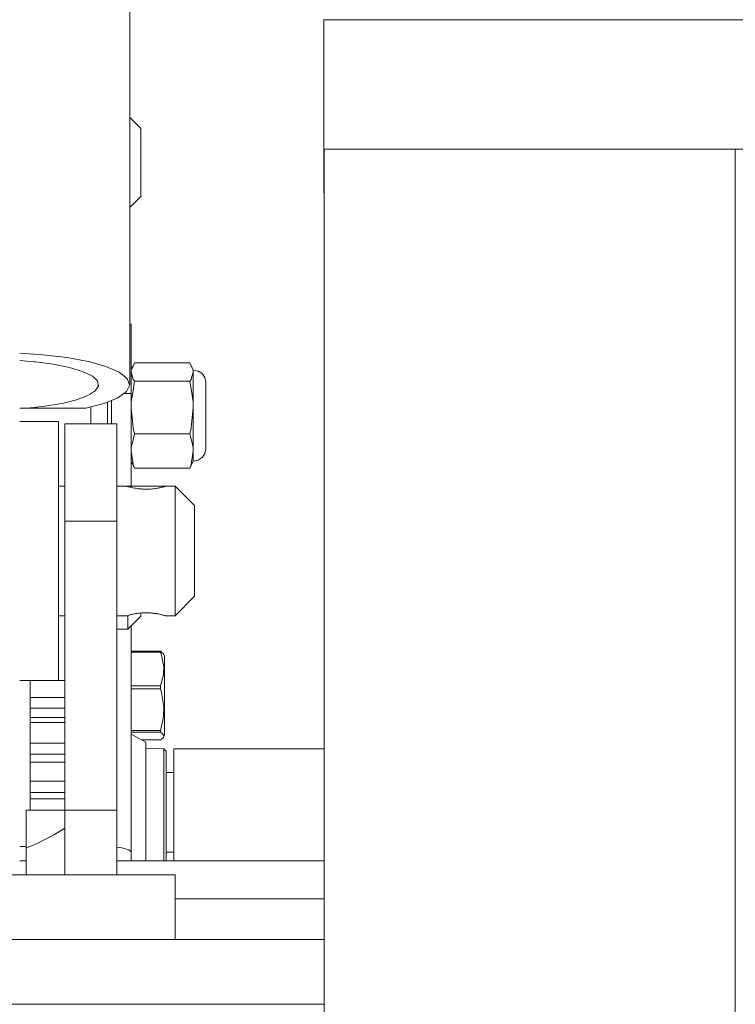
# Model space of a CAD drawing. Header units: millimetres. Extents: x 53056 to 116131, y -669674 to -625124.
# Tile 205 of 256: x 63951 to 64061, y -634815 to -634663. Entities that reach past the tile are written whole.
import ezdxf

# ---------------------------------------------------------------- set-up
doc = ezdxf.new("R2010")
doc.units = ezdxf.units.MM
doc.header["$MEASUREMENT"] = 0
doc.linetypes.add('DGN Style 1', pattern=[536.199087, 0.892178, -535.306909])
doc.linetypes.add('DGN Style 4', pattern=[1428.377269, 713.742545, -356.871273, 0.892178, -356.871273])
doc.layers.add('Main Cradle Tower', color=7, linetype='Continuous', lineweight=0)

# ---------------------------------------------------------------- blocks, each defined once
blk = doc.blocks.new('*U55')
at = {"layer": 'Main Cradle Tower', "color": 7, "linetype": 'Continuous', "lineweight": 0}
for p, q in [((-20246.72, 12736.1), (-20596.31, 12736.1)), ((-20418, 12716.1), (-20596.31, 12716.1)), ((-20596.26, 12716.1), (-20596.26, 12436.1)), ((-20532.76, 12716.1), (-20532.76, 12436.1)), ((-20596.26, 12709.29), (-20596.31, 12709.29)), ((-20626.04, 12689.07), (-20626.26, 12689.07)), ((-20626.04, 12688.6), (-20626.04, 12689.07)), ((-20639.62, 12684.37), (-20643.26, 12684.61)), ((-20626.02, 12681.98), (-20625.75, 12682.58)), ((-20625.53, 12683.08), (-20625.53, 12683.09)), ((-20625.53, 12683.09), (-20616.97, 12683.09)), ((-20616.97, 12683.09), (-20616.74, 12682.58)), ((-20626.02, 12681.98), (-20626.04, 12681.68)), ((-20625.71, 12680.56), (-20625.53, 12680.26)), ((-20616.78, 12680.56), (-20616.97, 12680.26)), ((-20616.45, 12682), (-20616.45, 12681.97)), ((-20616.45, 12681.94), (-20616.45, 12681.97)), ((-20616.45, 12681.68), (-20616.45, 12680.81)), ((-20631.25, 12680.33), (-20631.12, 12679.74)), ((-20625.53, 12680.26), (-20616.97, 12680.26)), ((-20627.17, 12678.37), (-20626.04, 12678.37)), ((-20626.04, 12663.88), (-20626.04, 12678.37)), ((-20642.26, 12676.1), (-20643.26, 12676.1)), ((-20642.26, 12676.1), (-20632.99, 12676.1)), ((-20629.09, 12673.69), (-20629.09, 12677.31)), ((-20626.02, 12677.08), (-20626.04, 12676.2)), ((-20616.48, 12677.08), (-20616.45, 12676.2)), ((-20616.45, 12676.2), (-20616.45, 12673.74)), ((-20625.71, 12673), (-20625.53, 12672.14)), ((-20616.78, 12673), (-20616.97, 12672.14)), ((-20625.53, 12672.14), (-20616.97, 12672.14)), ((-20626.02, 12670.06), (-20626.04, 12669.49)), ((-20616.48, 12670.06), (-20616.45, 12669.49)), ((-20616.45, 12669.49), (-20616.45, 12668.94)), ((-20625.71, 12667.4), (-20625.53, 12666.84)), ((-20616.78, 12667.4), (-20616.97, 12666.84)), ((-20636.26, 12658.65), (-20636.26, 12665.59)), ((-20628.26, 12665.59), (-20628.26, 12658.65)), ((-20625.53, 12666.84), (-20616.97, 12666.84)), ((-20637.26, 12664.06), (-20636.26, 12664.06)), ((-20637.26, 12664.06), (-20637.26, 12664.06)), ((-20628.26, 12664.06), (-20628.26, 12664.06)), ((-20620.72, 12664.06), (-20626.72, 12664.06)), ((-20620.75, 12664.05), (-20620.87, 12664.01)), ((-20625.5, 12663.76), (-20625.37, 12663.74)), ((-20625.37, 12663.74), (-20624.95, 12663.68)), ((-20624.7, 12663.65), (-20624.46, 12663.63)), ((-20624.33, 12663.62), (-20623.98, 12663.6)), ((-20623.29, 12663.61), (-20622.97, 12663.63)), ((-20622.42, 12663.68), (-20622.07, 12663.74)), ((-20636.26, 12614.06), (-20636.26, 12658.65)), ((-20636.26, 12658.65), (-20628.26, 12658.65)), ((-20628.26, 12658.65), (-20628.26, 12614.06)), ((-20616.26, 12647.59), (-20616.26, 12647.06)), ((-20636.26, 12644.06), (-20637.26, 12644.06)), ((-20626.48, 12644.12), (-20626.36, 12644.16)), ((-20626.23, 12644.19), (-20626.36, 12644.16)), ((-20625.02, 12644.43), (-20625.37, 12644.37)), ((-20624.15, 12644.5), (-20624.46, 12644.49)), ((-20623.11, 12644.49), (-20623.45, 12644.51)), ((-20622.74, 12644.46), (-20622.97, 12644.49)), ((-20622.07, 12644.38), (-20622.49, 12644.44)), ((-20621.93, 12644.35), (-20622.07, 12644.37)), ((-20626.04, 12607.62), (-20626.04, 12642.48)), ((-20626.04, 12638.58), (-20621.49, 12638.58)), ((-20621.49, 12638.42), (-20626.04, 12638.42)), ((-20621.49, 12638.58), (-20621.49, 12638.42)), ((-20621.05, 12634.94), (-20621.49, 12633.21)), ((-20641.63, 12634.06), (-20641.63, 12632.97)), ((-20641.63, 12629.78), (-20641.63, 12632.97)), ((-20626.04, 12633.21), (-20621.49, 12633.21)), ((-20621.49, 12632.76), (-20626.04, 12632.76)), ((-20621.49, 12632.99), (-20621.49, 12633.21)), ((-20621.49, 12632.99), (-20621.49, 12632.76)), ((-20620.88, 12632.8), (-20620.88, 12630.4)), ((-20641.63, 12631.44), (-20636.26, 12631.44)), ((-20641.63, 12628.34), (-20641.63, 12629.78)), ((-20641.63, 12629.78), (-20636.26, 12629.78)), ((-20641.63, 12622.66), (-20641.63, 12628.34)), ((-20641.63, 12628.34), (-20636.26, 12628.34)), ((-20641.63, 12627.59), (-20636.26, 12627.59)), ((-20621.16, 12627.94), (-20621.49, 12626.36)), ((-20626.04, 12626.36), (-20621.49, 12626.36)), ((-20621.49, 12626.07), (-20626.04, 12626.07)), ((-20621.49, 12626.36), (-20621.49, 12626.07)), ((-20641.63, 12624.38), (-20636.26, 12624.38)), ((-20624.42, 12624.89), (-20621.49, 12624.89)), ((-20621.35, 12625.02), (-20621.49, 12624.89)), ((-20619.48, 12623.49), (-20596.26, 12623.49)), ((-20641.63, 12622.66), (-20636.26, 12622.66)), ((-20641.63, 12622.64), (-20641.63, 12622.04)), ((-20641.63, 12621.44), (-20641.63, 12622.04)), ((-20641.63, 12616.77), (-20641.63, 12621.44)), ((-20641.63, 12621.44), (-20636.26, 12621.44)), ((-20619.48, 12619.85), (-20620.63, 12619.85)), ((-20641.63, 12618.51), (-20636.26, 12618.51)), ((-20641.63, 12616.77), (-20636.26, 12616.77)), ((-20641.63, 12616.26), (-20641.63, 12616.36)), ((-20641.63, 12615.8), (-20641.63, 12615.88)), ((-20641.63, 12614.06), (-20641.63, 12615.8)), ((-20641.63, 12615.8), (-20636.26, 12615.8)), ((-20636.26, 12604.06), (-20636.26, 12614.06)), ((-20636.26, 12614.06), (-20628.26, 12614.06)), ((-20628.26, 12614.06), (-20628.26, 12604.06)), ((-20642.26, 12608.2), (-20642.26, 12612.5)), ((-20636.26, 12611.26), (-20636.68, 12611.01)), ((-20643.26, 12608.44), (-20642.26, 12608.44)), ((-20642.26, 12608.2), (-20642.26, 12604.06)), ((-20626.04, 12606.23), (-20626.04, 12607.62)), ((-20642.26, 12606.23), (-20643.26, 12606.23)), ((-20596.26, 12606.23), (-20628.26, 12606.23)), ((-20619.48, 12607.54), (-20620.63, 12607.54)), ((-20619.25, 12604.06), (-20676.26, 12604.06)), ((-20619.25, 12604.06), (-20619.25, 12594.06)), ((-20619.25, 12600.32), (-20596.26, 12600.32)), ((-20619.25, 12594.06), (-20676.26, 12594.06)), ((-20596.26, 12594.06), (-20619.25, 12594.06)), ((-20596.26, 12584.06), (-20746.2, 12584.06))]:
    blk.add_line(p, q, dxfattribs=at)
at = {"layer": 'Main Cradle Tower', "color": 7, "linetype": 'DGN Style 4', "lineweight": 0}
blk.add_line((-20632.26, 12676.3), (-20632.26, 12673.69), dxfattribs=at)
at = {"layer": 'Main Cradle Tower', "color": 7, "linetype": 'Continuous', "lineweight": 0, "flags": 128}
for points in [[(-20661.52, 12676.1), (-20662.06, 12676.25), (-20664.11, 12676.79), (-20666.29, 12677.65), (-20666.59, 12677.85), (-20667.69, 12678.6), (-20668.25, 12679.61), (-20668.26, 13376.1), (-20666.66, 13376.1), (-20662.11, 13376.1), (-20655.29, 13376.1), (-20647.26, 13376.1), (-20639.22, 13376.1), (-20632.41, 13376.1), (-20627.85, 13376.1), (-20626.26, 13376.1), (-20626.26, 12679.69), (-20626.74, 12678.68), (-20627.9, 12677.85), (-20628.08, 12677.72), (-20630.2, 12676.85), (-20632.46, 12676.25), (-20632.99, 12676.1)], [(-20596.31, 12736.1), (-20596.31, 12736.1), (-20596.31, 12716.1), (-20596.31, 12716.1)], [(-20596.31, 12716.1), (-20596.31, 12709.29), (-20596.31, 12709.29)], [(-20626.04, 12688.6), (-20626.04, 12686.44), (-20626.04, 12682.86), (-20626.04, 12678.37)], [(-20639.62, 12684.37), (-20639.24, 12684.32), (-20635.94, 12683.92), (-20632.67, 12683.31), (-20632.43, 12683.25), (-20629.95, 12682.55), (-20627.91, 12681.67), (-20627.87, 12681.64), (-20626.65, 12680.7), (-20626.28, 12679.74), (-20626.26, 12679.69)], [(-20631.25, 12680.33), (-20632.09, 12681.09), (-20632.33, 12681.2), (-20633.56, 12681.79), (-20635.56, 12682.39), (-20635.82, 12682.44), (-20638.01, 12682.89), (-20640.8, 12683.25), (-20641.06, 12683.28), (-20643.26, 12683.45)], [(-20626.04, 12682.11), (-20625.75, 12682.58), (-20625.53, 12683.09)], [(-20614.53, 12680.06), (-20614.53, 12680.11), (-20614.68, 12680.83), (-20615.1, 12681.44), (-20615.72, 12681.85), (-20616.45, 12682), (-20616.97, 12683.09)], [(-20616.78, 12680.56), (-20616.72, 12680.78), (-20616.45, 12681.68), (-20616.48, 12681.98), (-20616.74, 12682.58)], [(-20625.71, 12680.56), (-20625.78, 12680.78), (-20626.04, 12681.68)], [(-20616.78, 12673), (-20616.72, 12673.62), (-20616.45, 12676.2), (-20616.45, 12678.5), (-20616.45, 12678.8), (-20616.45, 12680.38), (-20616.45, 12680.81)], [(-20616.45, 12681.68), (-20616.45, 12681.94), (-20616.45, 12681.94)], [(-20642.26, 12676.1), (-20641.09, 12676.22), (-20639.35, 12676.4), (-20636.72, 12676.84), (-20635.86, 12677.05), (-20634.48, 12677.39), (-20632.74, 12678.05), (-20632.36, 12678.29), (-20631.58, 12678.78), (-20631.08, 12679.55)], [(-20631.08, 12679.55), (-20631.08, 12679.55), (-20631.12, 12679.74)], [(-20626.02, 12677.08), (-20625.75, 12678.81), (-20625.53, 12680.26)], [(-20616.48, 12677.08), (-20616.74, 12678.81), (-20616.97, 12680.26)], [(-20616.97, 12666.84), (-20616.45, 12667.93), (-20615.72, 12668.07), (-20615.1, 12668.48), (-20614.68, 12669.09), (-20614.53, 12669.82), (-20614.53, 12670.56), (-20614.53, 12671.97), (-20614.53, 12673.83), (-20614.53, 12675.87), (-20614.53, 12677.77), (-20614.53, 12679.24), (-20614.53, 12680.06), (-20614.53, 12680.06)], [(-20629.7, 12673.69), (-20629.7, 12676.21), (-20629.7, 12677.06)], [(-20625.71, 12673), (-20625.78, 12673.62), (-20626.04, 12676.2)], [(-20643.26, 12674.06), (-20643.26, 12674.06), (-20637.26, 12674.06), (-20637.26, 12672.53), (-20637.26, 12668.2), (-20637.26, 12661.71), (-20637.26, 12654.06), (-20637.26, 12646.4), (-20637.26, 12639.91), (-20637.26, 12635.58), (-20637.26, 12634.06), (-20643.26, 12634.06), (-20643.26, 12634.06)], [(-20628.26, 12665.59), (-20628.26, 12670.85), (-20628.26, 12673.69), (-20636.26, 12673.69), (-20636.26, 12670.85), (-20636.26, 12665.59)], [(-20616.78, 12667.4), (-20616.72, 12667.8), (-20616.45, 12669.49), (-20616.45, 12670.87), (-20616.45, 12671.42), (-20616.45, 12673.42), (-20616.45, 12673.74)], [(-20626.02, 12670.06), (-20625.75, 12671.19), (-20625.53, 12672.14)], [(-20616.48, 12670.06), (-20616.74, 12671.19), (-20616.97, 12672.14)], [(-20625.71, 12667.4), (-20625.78, 12667.8), (-20626.04, 12669.49)], [(-20616.45, 12667.93), (-20616.45, 12668.38), (-20616.45, 12668.94)], [(-20625.53, 12666.84), (-20625.75, 12667.34), (-20626.04, 12667.82)], [(-20628.26, 12664.06), (-20626.72, 12664.06), (-20626.67, 12664.04), (-20626.56, 12664.01), (-20626.48, 12663.99), (-20626.35, 12663.95)], [(-20620.75, 12664.05), (-20620.73, 12664.05), (-20620.73, 12664.05), (-20620.72, 12664.06), (-20620.77, 12664.04), (-20620.91, 12664), (-20620.95, 12663.99), (-20621.09, 12663.95), (-20621.4, 12663.87), (-20621.6, 12663.83), (-20621.7, 12663.81), (-20622.13, 12663.73), (-20622.55, 12663.67), (-20622.57, 12663.66), (-20623.06, 12663.62), (-20623.54, 12663.6), (-20623.72, 12663.6), (-20624.07, 12663.6), (-20624.52, 12663.63), (-20624.86, 12663.67), (-20625.02, 12663.68), (-20625.39, 12663.74), (-20625.82, 12663.82), (-20625.84, 12663.83), (-20626.11, 12663.89), (-20626.4, 12663.96), (-20626.48, 12663.99), (-20626.58, 12664.01), (-20626.69, 12664.05), (-20626.72, 12664.06), (-20626.72, 12664.06)], [(-20626.24, 12663.92), (-20626.1, 12663.89), (-20625.83, 12663.83), (-20625.76, 12663.81)], [(-20621.77, 12663.79), (-20621.69, 12663.81), (-20621.6, 12663.83), (-20621.34, 12663.89)], [(-20621.21, 12663.92), (-20621.07, 12663.96), (-20620.96, 12663.99), (-20620.87, 12664.01)], [(-20620.72, 12664.06), (-20620.72, 12664.06), (-20619.26, 12664.06), (-20616.26, 12661.06), (-20616.26, 12660.52), (-20616.26, 12659.01), (-20616.26, 12656.73), (-20616.26, 12654.06), (-20616.26, 12651.38), (-20616.26, 12649.11), (-20616.26, 12647.59)], [(-20619.26, 12664.06), (-20619.26, 12663.29), (-20619.26, 12661.13), (-20619.26, 12657.88), (-20619.26, 12654.06), (-20619.26, 12650.23), (-20619.26, 12646.98), (-20619.26, 12644.82), (-20619.26, 12644.06)], [(-20623.72, 12663.6), (-20623.72, 12663.6), (-20623.48, 12663.6)], [(-20622.68, 12663.65), (-20622.57, 12663.67), (-20622.52, 12663.67)], [(-20616.26, 12647.06), (-20616.26, 12647.06), (-20619.26, 12644.06), (-20620.72, 12644.06), (-20620.72, 12644.06)], [(-20624.55, 12644.48), (-20624.55, 12644.37), (-20624.55, 12643.97), (-20626.55, 12641.97), (-20628.26, 12641.97)], [(-20626.72, 12644.06), (-20626.72, 12644.06), (-20628.26, 12644.06)], [(-20626.67, 12644.07), (-20626.69, 12644.07), (-20626.71, 12644.06), (-20626.71, 12644.06), (-20626.72, 12644.06), (-20626.67, 12644.07), (-20626.53, 12644.11), (-20626.49, 12644.12), (-20626.35, 12644.16), (-20626.04, 12644.24), (-20625.84, 12644.28), (-20625.74, 12644.3), (-20625.3, 12644.39), (-20624.88, 12644.45), (-20624.87, 12644.45), (-20624.38, 12644.49), (-20623.89, 12644.51), (-20623.72, 12644.51), (-20623.37, 12644.51), (-20622.92, 12644.48), (-20622.57, 12644.45), (-20622.42, 12644.43), (-20622.05, 12644.37), (-20621.62, 12644.29), (-20621.6, 12644.28), (-20621.33, 12644.22), (-20621.04, 12644.15), (-20620.96, 12644.12), (-20620.86, 12644.1), (-20620.75, 12644.06), (-20620.72, 12644.06), (-20620.75, 12644.06)], [(-20626.48, 12644.12), (-20626.57, 12644.1), (-20626.67, 12644.07)], [(-20626.55, 12644.1), (-20626.55, 12644.09), (-20626.55, 12642.52), (-20626.55, 12641.97)], [(-20625.67, 12644.32), (-20625.75, 12644.3), (-20625.83, 12644.28), (-20626.09, 12644.23)], [(-20624.76, 12644.46), (-20624.87, 12644.45), (-20624.92, 12644.44)], [(-20623.72, 12644.51), (-20623.72, 12644.51), (-20623.96, 12644.51)], [(-20621.2, 12644.19), (-20621.34, 12644.22), (-20621.61, 12644.28), (-20621.67, 12644.3)], [(-20620.75, 12644.06), (-20620.77, 12644.07), (-20620.88, 12644.1), (-20620.96, 12644.12), (-20621.08, 12644.16)], [(-20621.49, 12638.58), (-20621.35, 12638.45), (-20621.05, 12638.19), (-20620.88, 12637.8), (-20620.88, 12637.75)], [(-20621.05, 12634.94), (-20621.04, 12635.17), (-20621, 12636.17), (-20621.19, 12637.14), (-20621.34, 12637.99), (-20621.49, 12638.42)], [(-20620.88, 12637.75), (-20620.88, 12637.75), (-20620.88, 12636.78), (-20620.88, 12635.04), (-20620.88, 12632.8)], [(-20621.16, 12627.94), (-20621.05, 12628.49), (-20621, 12630), (-20621.06, 12630.36), (-20621.34, 12632.23), (-20621.49, 12632.76)], [(-20621.35, 12625.02), (-20621.05, 12625.28), (-20620.88, 12625.67), (-20620.88, 12626.54), (-20620.88, 12628.2), (-20620.88, 12630.4)], [(-20621.05, 12625.28), (-20621.02, 12625.48), (-20621, 12625.56), (-20621.32, 12625.94), (-20621.34, 12625.97), (-20621.49, 12626.07)], [(-20626.04, 12625.78), (-20626.04, 12625.78), (-20623.76, 12624.53), (-20623.76, 12624.46)], [(-20623.76, 12624.46), (-20623.76, 12624.46), (-20623.76, 12622.85), (-20623.76, 12619.93), (-20623.76, 12616.11), (-20623.76, 12611.95), (-20623.76, 12608.04), (-20623.76, 12606.23)], [(-20623.76, 12623.56), (-20621.01, 12623.51), (-20620.63, 12623.14), (-20620.63, 12623.09)], [(-20621.01, 12623.47), (-20621.01, 12623.49), (-20621.01, 12623.51)], [(-20621.01, 12606.23), (-20621.01, 12606.3), (-20621.01, 12608.72), (-20621.01, 12609.43), (-20621.01, 12612.26), (-20621.01, 12613.22), (-20621.01, 12616.01), (-20621.01, 12617.07), (-20621.01, 12619.43), (-20621.01, 12620.38), (-20621.01, 12622.04), (-20621.01, 12622.63), (-20621.01, 12623.47), (-20621.01, 12623.47)], [(-20620.63, 12623.09), (-20620.63, 12623.09), (-20620.63, 12621.72), (-20620.63, 12619.21), (-20620.63, 12615.92), (-20620.63, 12612.32), (-20620.63, 12608.91), (-20620.63, 12606.23)], [(-20619.48, 12623.49), (-20619.48, 12623.38), (-20619.48, 12621.79)], [(-20619.48, 12621.79), (-20619.48, 12618.95), (-20619.48, 12615.3), (-20619.48, 12611.4), (-20619.48, 12607.84), (-20619.48, 12606.23)], [(-20641.63, 12616.36), (-20641.63, 12616.77), (-20641.63, 12616.77)], [(-20641.63, 12616.26), (-20641.63, 12616.16), (-20641.63, 12616.06), (-20641.63, 12615.96), (-20641.63, 12615.88), (-20641.63, 12615.8)], [(-20642.26, 12612.5), (-20642.26, 12614.06), (-20636.26, 12614.06)], [(-20636.68, 12611.01), (-20637.96, 12610.22), (-20640.45, 12608.93), (-20641.53, 12608.49), (-20642.26, 12608.2)], [(-20626.04, 12607.62), (-20626.41, 12607.93), (-20627.44, 12608.2), (-20628.26, 12608.3)]]:
    blk.add_lwpolyline(points, dxfattribs=at)
at = {"layer": 'Main Cradle Tower', "color": 7, "linetype": 'DGN Style 4', "lineweight": 0, "flags": 128}
for points in [[(-20626.26, 12721.01), (-20624.55, 12719.31), (-20624.55, 12718.91), (-20624.55, 12717.77), (-20624.55, 12716.07), (-20624.55, 12714.06), (-20624.55, 12712.05), (-20624.55, 12710.34), (-20624.55, 12709.21), (-20624.55, 12708.81), (-20626.26, 12707.1)], [(-20636.26, 12634.06), (-20636.65, 12634.06), (-20637.26, 12634.06)]]:
    blk.add_lwpolyline(points, dxfattribs=at)

msp = doc.modelspace()

# ---------------------------------------------------------------- block references
at = {"color": 7, "linetype": 'DGN Style 1', "lineweight": 0}
msp.add_blockref('*U55', (84593.95, -647399.35), dxfattribs=at)

doc.saveas('drawing.dxf')
